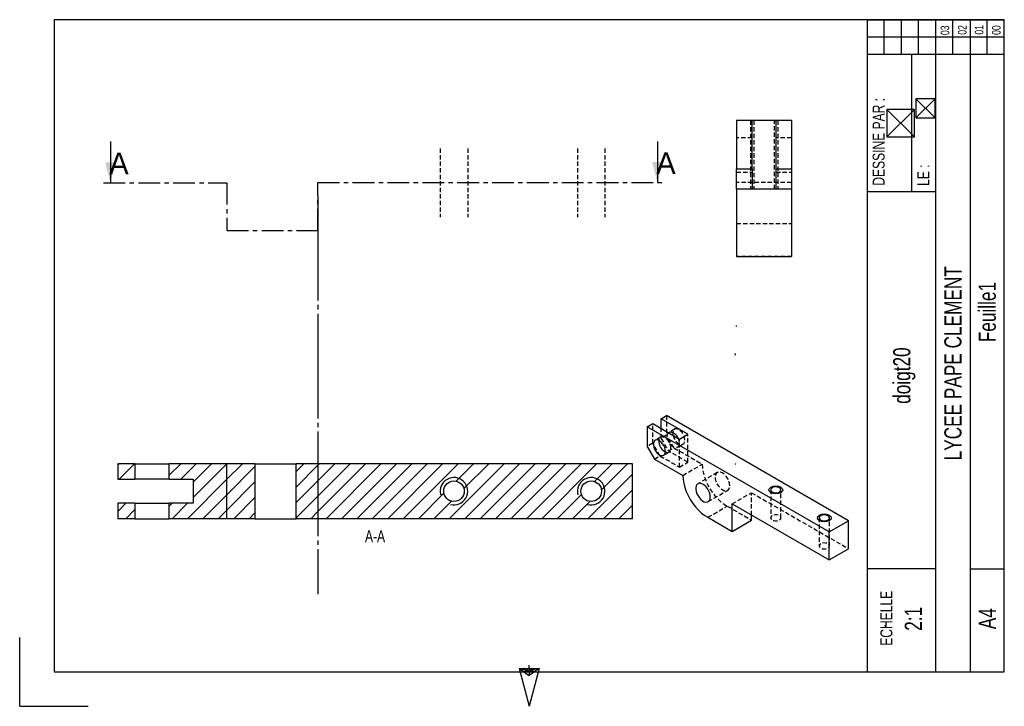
# Model space of a CAD drawing. Extents: x -6 to 281, y 0 to 200.
import ezdxf

# ---------------------------------------------------------------- set-up
doc = ezdxf.new("R2010")
doc.units = 0
doc.header["$PDSIZE"] = -1
for name, pattern in [('SLDCENTERLINES0', [34.29, 30.48, -1.27, 1.27, -1.27]), ('SLDHIDDEN0', [1.905, 1.27, -0.635]), ('SLDSECTION0', [10.16, 6.35, -1.27, 1.27, -1.27]), ('SLDUSER-DASHED0', [1.905, 1.27, -0.635])]:
    doc.linetypes.add(name, pattern=pattern)
doc.layers.get('0').update_dxf_attribs({"linetype": 'CONTINUOUS'})
doc.styles.add('SLDTEXTSTYLE0', font='txt', dxfattribs={"width": 0.75})

# ---------------------------------------------------------------- blocks, each defined once
blk = doc.blocks.new('NOTE10')
for p, q in [((246.73, 173.84), (246.73, 165.9)), ((254.84, 173.84), (246.73, 173.84)), ((246.73, 173.84), (254.84, 165.9)), ((254.84, 173.84), (246.73, 165.9)), ((254.84, 165.9), (254.84, 173.84)), ((246.73, 165.9), (254.84, 165.9))]:
    blk.add_line(p, q)
blk = doc.blocks.new('NOTE11')
for p, q in [((255.2, 176.94), (255.2, 171.39)), ((260.87, 176.94), (255.2, 176.94)), ((255.2, 176.94), (260.87, 171.39)), ((260.87, 176.94), (255.2, 171.39)), ((260.87, 171.39), (260.87, 176.94)), ((255.2, 171.39), (260.87, 171.39))]:
    blk.add_line(p, q)

msp = doc.modelspace()

# ---------------------------------------------------------------- linework, layer by layer
at = {"color": 5, "linetype": 'CONTINUOUS'}
for p, q in [((281, 199.99), (4, 199.99)), ((4, 199.99), (4, 9.99)), ((241, 199.99), (241, 9.99)), ((241, 199.99), (281, 199.99)), ((281, 199.99), (241, 199.99)), ((246, 189.99), (246, 199.99)), ((251, 189.99), (251, 199.99)), ((256, 189.99), (256, 199.99)), ((261, 9.99), (261, 199.99)), ((266, 189.99), (266, 199.99)), ((271, 199.99), (271, 9.99)), ((276, 189.99), (276, 199.99)), ((281, 9.99), (281, 199.99)), ((241, 194.99), (281, 194.99)), ((241, 189.99), (281, 189.99)), ((254, 149.99), (254, 189.99)), ((241, 149.99), (261, 149.99)), ((261, 39.99), (241, 39.99)), ((271, 39.99), (281, 39.99)), ((-6, -0.01), (-6, 19.99)), ((4, 9.99), (281, 9.99)), ((139.55, 10.99), (143.97, 9.99)), ((139.55, 10.99), (145.44, 10.99)), ((139.55, 10.99), (142.5, -0.01)), ((139.55, 10.99), (142.5, 8.99)), ((145.44, 10.99), (141.02, 9.99)), ((142.5, 10.99), (141.02, 9.99)), ((141.02, 9.99), (143.97, 9.99)), ((142.5, 10.99), (142.5, 8.99)), ((143.97, 9.99), (142.5, 10.99)), ((145.44, 10.99), (142.5, -0.01)), ((145.44, 10.99), (142.5, 8.99)), ((241, 9.99), (281, 9.99)), ((-6, -0.01), (14, -0.01))]:
    msp.add_line(p, q, dxfattribs=at)
at = {"color": 7, "linetype": 'CONTINUOUS'}
for p, q in [((207.47, 170.6), (202.97, 170.6)), ((202.97, 170.6), (202.97, 156.6)), ((207.47, 156.6), (207.47, 170.6)), ((214.47, 170.6), (207.47, 170.6)), ((214.47, 156.6), (214.47, 170.6)), ((218.97, 170.6), (214.47, 170.6)), ((218.97, 170.6), (218.97, 156.6)), ((20.42, 164.47), (20.42, 152.47)), ((179.87, 164.55), (179.87, 152.55)), ((202.97, 156.6), (207.47, 156.6)), ((202.97, 150.6), (202.97, 156.6)), ((207.47, 156.6), (207.47, 150.6)), ((214.47, 156.6), (218.97, 156.6)), ((214.47, 150.6), (214.47, 156.6)), ((218.97, 156.6), (218.97, 150.6)), ((207.47, 150.6), (202.97, 150.6)), ((202.97, 150.6), (202.97, 130.97)), ((214.47, 150.6), (207.47, 150.6)), ((218.97, 150.6), (214.47, 150.6)), ((218.97, 150.6), (218.97, 130.97)), ((202.97, 130.97), (218.97, 130.97)), ((202.97, 110.6), (202.97, 110.87)), ((202.97, 110.6), (202.97, 110.6)), ((202.58, 102.47), (202.58, 102.74)), ((202.58, 102.47), (202.72, 102.47)), ((180.98, 83.76), (182.58, 84.67)), ((188.76, 79.27), (180.98, 83.76)), ((180.98, 80.9), (180.98, 83.76)), ((235.61, 54.06), (182.58, 84.67)), ((176.92, 81.41), (178.51, 82.33)), ((229.95, 50.79), (176.92, 81.41)), ((176.92, 81.41), (176.92, 75.69)), ((178.51, 82.33), (186.29, 77.84)), ((186.29, 77.84), (188.76, 79.27)), ((176.92, 75.69), (179.04, 72.02)), ((179.04, 72.02), (187.3, 67.25)), ((22.98, 70.64), (22.58, 70.24)), ((22.58, 70.64), (22.58, 66.14)), ((27.58, 70.64), (22.58, 70.64)), ((27.47, 70.64), (22.97, 66.14)), ((27.58, 70.64), (27.58, 66.14)), ((27.58, 70.64), (37.58, 70.64)), ((40.94, 70.64), (37.58, 67.28)), ((37.58, 66.14), (37.58, 70.64)), ((54.37, 70.64), (37.58, 70.64)), ((45.43, 70.64), (40.93, 66.14)), ((49.92, 70.64), (44.58, 65.3)), ((54.37, 70.6), (44.58, 60.81)), ((54.41, 70.64), (54.37, 70.6)), ((58.9, 70.64), (54.37, 66.11)), ((54.37, 54.64), (54.37, 70.64)), ((62.58, 70.64), (54.37, 70.64)), ((62.58, 69.83), (54.37, 61.62)), ((62.58, 70.64), (62.58, 54.64)), ((62.58, 70.64), (74.58, 70.64)), ((76.86, 70.64), (74.58, 68.36)), ((74.58, 54.64), (74.58, 70.64)), ((80.89, 70.64), (74.58, 70.64)), ((80.89, 70.19), (74.58, 63.87)), ((81.35, 70.64), (80.89, 70.19)), ((85.84, 70.64), (80.89, 65.7)), ((90.33, 70.64), (80.89, 61.21)), ((94.82, 70.64), (80.89, 56.72)), ((172.58, 70.64), (80.89, 70.64)), ((99.31, 70.64), (83.31, 54.64)), ((103.8, 70.64), (87.8, 54.64)), ((108.29, 70.64), (92.29, 54.64)), ((112.78, 70.64), (96.78, 54.64)), ((117.27, 70.64), (101.27, 54.64)), ((121.76, 70.64), (105.76, 54.64)), ((135.23, 70.64), (119.23, 54.64)), ((126.25, 70.64), (121.19, 65.58)), ((130.74, 70.64), (123.49, 63.39)), ((139.72, 70.64), (123.72, 54.64)), ((144.21, 70.64), (128.21, 54.64)), ((148.7, 70.64), (132.7, 54.64)), ((153.19, 70.64), (137.19, 54.64)), ((157.68, 70.64), (141.68, 54.64)), ((162.17, 70.64), (146.17, 54.64)), ((166.66, 70.64), (161.51, 65.49)), ((171.15, 70.64), (163.55, 63.04)), ((172.58, 54.64), (172.58, 70.64)), ((202.58, 70.64), (202.72, 70.64)), ((202.58, 70.64), (202.58, 70.64)), ((22.58, 66.14), (27.58, 66.14)), ((27.58, 66.26), (27.46, 66.14)), ((37.58, 66.14), (27.58, 66.14)), ((37.58, 66.14), (44.58, 66.14)), ((54.37, 66.11), (42.9, 54.64)), ((44.58, 66.14), (44.58, 59.14)), ((172.58, 67.58), (159.64, 54.64)), ((62.58, 65.34), (54.37, 57.13)), ((80.89, 65.7), (74.58, 59.38)), ((54.37, 61.62), (47.39, 54.64)), ((62.58, 60.85), (56.37, 54.64)), ((80.89, 61.21), (74.58, 54.89)), ((117.64, 62.03), (110.25, 54.64)), ((157.73, 61.71), (150.66, 54.64)), ((172.58, 63.09), (164.13, 54.64)), ((24.95, 59.14), (22.58, 56.77)), ((27.58, 59.14), (22.58, 59.14)), ((22.58, 59.14), (22.58, 54.64)), ((27.58, 59.14), (27.58, 54.64)), ((27.58, 59.14), (37.58, 59.14)), ((38.42, 59.14), (37.58, 58.3)), ((37.58, 54.64), (37.58, 59.14)), ((44.58, 59.14), (37.58, 59.14)), ((42.91, 59.14), (38.41, 54.64)), ((119.83, 59.73), (114.74, 54.64)), ((160.18, 59.67), (155.15, 54.64)), ((172.58, 58.6), (168.62, 54.64)), ((201.67, 58.96), (229.95, 42.63)), ((201.67, 50.95), (201.67, 58.96)), ((27.58, 54.64), (22.58, 54.64)), ((27.58, 57.28), (24.94, 54.64)), ((27.58, 54.64), (37.58, 54.64)), ((54.37, 54.64), (37.58, 54.64)), ((54.37, 57.13), (51.88, 54.64)), ((62.58, 54.64), (54.37, 54.64)), ((62.58, 56.36), (60.86, 54.64)), ((62.58, 54.64), (74.58, 54.64)), ((80.89, 54.64), (74.58, 54.64)), ((80.89, 56.72), (78.82, 54.64)), ((172.58, 54.64), (80.89, 54.64)), ((194.6, 55.04), (201.67, 50.95)), ((207.32, 54.22), (207.32, 55.69)), ((201.67, 50.95), (207.32, 54.22)), ((229.95, 50.79), (235.61, 54.06)), ((235.61, 45.89), (235.61, 54.06)), ((229.95, 42.63), (229.95, 50.79)), ((229.95, 42.63), (235.61, 45.89)), ((246.22, 23.44), (246.22, 23.55)), ((246.22, 23.44), (246.26, 23.41))]:
    msp.add_line(p, q, dxfattribs=at)
at = {"color": 255, "linetype": 'SLDUSER-DASHED0'}
for p, q in [((206.97, 170.6), (206.97, 150.6)), ((206.97, 170.6), (206.97, 150.6)), ((214.97, 170.6), (214.97, 150.6)), ((214.97, 170.6), (214.97, 150.6)), ((116.58, 162.47), (116.58, 142.47)), ((124.58, 162.47), (124.58, 142.47)), ((156.58, 162.47), (156.58, 142.47)), ((164.58, 162.47), (164.58, 142.47)), ((206.97, 150.6), (206.97, 150.6)), ((206.97, 150.6), (206.97, 150.6)), ((206.97, 150.6), (206.97, 150.6)), ((206.97, 150.6), (206.97, 150.6)), ((206.97, 150.6), (206.97, 150.6)), ((206.97, 150.6), (206.97, 150.6)), ((214.97, 150.6), (214.97, 150.6)), ((214.97, 150.6), (214.97, 150.6)), ((116.58, 142.47), (116.58, 142.47)), ((116.58, 142.47), (116.58, 142.47)), ((116.58, 142.47), (116.58, 142.47)), ((124.58, 142.47), (124.58, 142.47)), ((156.58, 142.47), (156.58, 142.47)), ((156.58, 142.47), (156.58, 142.47)), ((156.58, 142.47), (156.58, 142.47)), ((164.58, 142.47), (164.58, 142.47))]:
    msp.add_line(p, q, dxfattribs=at)
at = {"color": 9, "linetype": 'SLDHIDDEN0'}
for p, q in [((207.97, 170.6), (207.97, 150.6)), ((213.97, 150.6), (213.97, 170.6)), ((207.47, 165.6), (202.97, 165.6)), ((218.97, 165.6), (214.47, 165.6)), ((202.97, 155.6), (207.47, 155.6)), ((214.47, 155.6), (218.97, 155.6)), ((218.97, 152.6), (202.97, 152.6)), ((202.97, 140.6), (218.97, 140.6)), ((218.97, 131), (202.97, 131)), ((182.58, 84.67), (182.58, 78.96)), ((178.51, 76.61), (178.51, 82.33)), ((180.98, 78.04), (180.98, 80.9)), ((184.86, 80.72), (183.27, 79.8)), ((180.8, 78.37), (179.2, 77.45)), ((182.58, 78.96), (180.98, 78.04)), ((180.98, 78.04), (183.11, 74.37)), ((184.7, 75.28), (182.58, 78.96)), ((186.29, 69.67), (186.29, 77.84)), ((188.76, 71.1), (188.76, 79.27)), ((178.51, 76.61), (176.92, 75.69)), ((180.63, 72.94), (178.51, 76.61)), ((183.11, 74.37), (184.7, 75.28)), ((184.7, 75.28), (192.96, 70.51)), ((185.77, 75.47), (187.36, 76.39)), ((179.04, 72.02), (180.63, 72.94)), ((180.63, 72.94), (186.29, 69.67)), ((181.7, 73.12), (183.3, 74.04)), ((188.76, 71.1), (183.11, 74.37)), ((186.29, 69.67), (188.76, 71.1)), ((187.3, 67.25), (192.96, 70.51)), ((197.34, 68.08), (191.68, 64.82)), ((194.68, 59.62), (200.34, 62.89)), ((201.67, 58.96), (207.32, 62.22)), ((207.32, 62.22), (235.61, 45.89)), ((207.32, 55.69), (207.32, 62.22)), ((212.9, 63.04), (212.9, 54.87)), ((215.9, 54.87), (215.9, 63.04)), ((194.6, 55.04), (200.25, 58.3)), ((200.25, 58.3), (207.32, 54.22)), ((227.04, 54.88), (227.04, 46.71)), ((230.04, 46.71), (230.04, 54.88))]:
    msp.add_line(p, q, dxfattribs=at)
at = {"color": 7, "linetype": 'SLDSECTION0'}
for p, q in [((18.42, 152.47), (54.37, 152.47)), ((54.37, 152.47), (54.37, 138.55)), ((80.89, 138.55), (80.89, 152.55)), ((80.89, 152.55), (181.87, 152.55)), ((54.37, 138.55), (80.89, 138.55))]:
    msp.add_line(p, q, dxfattribs=at)
at = {"color": 5, "linetype": 'SLDCENTERLINES0'}
for p, q in [((80.89, 148.64), (80.89, 32.69)), ((142.5, 10.99), (142.5, 11.99))]:
    msp.add_line(p, q, dxfattribs=at)
at = {"color": 9, "linetype": 'SLDHIDDEN0', "flags": 128}
for points in [[(187.88, 77.53), (187.82, 78.07), (187.66, 78.64), (187.4, 79.2), (187.06, 79.73), (186.66, 80.18), (186.22, 80.52), (185.78, 80.75), (185.36, 80.83), (184.98, 80.77), (184.68, 80.58), (184.47, 80.25), (184.36, 79.82), (184.35, 79.76)], [(183.81, 75.18), (183.76, 75.72), (183.59, 76.29), (183.33, 76.86), (182.99, 77.38), (182.59, 77.83), (182.16, 78.18), (181.71, 78.4), (181.29, 78.48), (180.92, 78.43), (180.62, 78.23), (180.4, 77.9), (180.29, 77.47), (180.29, 77.41)], [(182.75, 78.65), (182.81, 79.13), (182.97, 79.51), (183.11, 79.67)], [(185.93, 78.04), (185.95, 78.01), (186.16, 77.43), (186.27, 76.88), (186.27, 76.36), (186.16, 75.93), (185.95, 75.61), (185.65, 75.41), (185.27, 75.35), (184.85, 75.44), (184.41, 75.66), (183.97, 76.01), (183.57, 76.46), (183.23, 76.98), (182.97, 77.54), (182.81, 78.11), (182.75, 78.65), (182.75, 78.65)], [(184.42, 78.91), (184.47, 78.75), (184.68, 78.18), (184.98, 77.63), (185.36, 77.14), (185.78, 76.74), (186.22, 76.45), (186.66, 76.29), (187.06, 76.28), (187.4, 76.41), (187.66, 76.67), (187.82, 77.05), (187.88, 77.53)], [(182.21, 74.07), (182.59, 73.95), (182.99, 73.93), (183.33, 74.06), (183.59, 74.33), (183.76, 74.71), (183.81, 75.18)], [(192.96, 70.51), (193.02, 69.4), (193.21, 68.23), (193.52, 67.03), (193.95, 65.82), (194.49, 64.62), (195.12, 63.46), (195.84, 62.35), (196.64, 61.32), (197.49, 60.38), (198.39, 59.56), (199.32, 58.86), (200.25, 58.3)], [(200.96, 64.26), (200.9, 64.86), (200.74, 65.49), (200.46, 66.12), (200.11, 66.72), (199.68, 67.25), (199.21, 67.69), (198.72, 68), (198.23, 68.18), (197.78, 68.22), (197.38, 68.11), (197.07, 67.86), (196.85, 67.48), (196.73, 66.99), (196.73, 66.42), (196.85, 65.8), (197.07, 65.16), (197.38, 64.55), (197.78, 63.98), (198.23, 63.49), (198.72, 63.11), (199.21, 62.86), (199.68, 62.75), (200.11, 62.79), (200.46, 62.97), (200.74, 63.29), (200.9, 63.73), (200.96, 64.26)], [(213.34, 55.49), (213.05, 55.25), (212.91, 54.98), (212.93, 54.7), (213.11, 54.43), (213.43, 54.21), (213.85, 54.07), (214.33, 54.01), (214.82, 54.04), (215.27, 54.17), (215.62, 54.37), (215.83, 54.63), (215.89, 54.91), (215.79, 55.19), (215.54, 55.43), (215.16, 55.62), (214.7, 55.72), (214.21, 55.73), (213.74, 55.65), (213.34, 55.49)], [(227.48, 47.32), (227.19, 47.09), (227.05, 46.82), (227.07, 46.53), (227.25, 46.27), (227.57, 46.05), (227.99, 45.9), (228.48, 45.84), (228.97, 45.88), (229.41, 46), (229.76, 46.21), (229.98, 46.46), (230.04, 46.75), (229.94, 47.02), (229.68, 47.27), (229.31, 47.45), (228.85, 47.56), (228.35, 47.57), (227.88, 47.49), (227.48, 47.32)]]:
    msp.add_lwpolyline(points, dxfattribs=at)
at = {"color": 7, "linetype": 'CONTINUOUS', "flags": 128}
for points in [[(182.22, 74.26), (182.17, 74.8), (182, 75.37), (181.74, 75.94), (181.4, 76.46), (181, 76.91), (180.57, 77.26), (180.12, 77.48), (179.7, 77.57), (179.33, 77.51), (179.02, 77.31), (178.81, 76.98), (178.7, 76.55), (178.7, 76.04), (178.81, 75.48), (179.02, 74.91), (179.33, 74.36), (179.7, 73.87), (180.12, 73.47), (180.57, 73.18), (181, 73.03), (181.4, 73.01), (181.74, 73.14), (182, 73.41), (182.17, 73.79), (182.22, 74.26)], [(183.11, 79.67), (183.23, 79.77), (183.57, 79.9), (183.97, 79.89), (184.41, 79.73), (184.85, 79.45), (185.27, 79.04), (185.65, 78.55), (185.93, 78.04)], [(184.35, 79.76), (184.36, 79.31), (184.42, 78.91)], [(180.29, 77.41), (180.29, 76.96), (180.4, 76.4), (180.62, 75.83), (180.92, 75.28), (181.29, 74.79), (181.71, 74.39), (182.16, 74.1), (182.21, 74.07)], [(187.3, 67.25), (187.37, 66.13), (187.56, 64.96), (187.87, 63.76), (188.29, 62.55), (188.83, 61.36), (189.46, 60.19), (190.18, 59.09), (190.98, 58.05), (191.83, 57.12), (192.73, 56.29), (193.66, 55.59), (194.6, 55.04)], [(195.3, 61), (195.25, 61.59), (195.08, 62.23), (194.81, 62.86), (194.45, 63.45), (194.02, 63.99), (193.55, 64.42), (193.06, 64.74), (192.57, 64.92), (192.12, 64.95), (191.73, 64.84), (191.41, 64.59), (191.19, 64.21), (191.08, 63.72), (191.08, 63.15), (191.19, 62.53), (191.41, 61.9), (191.73, 61.28), (192.12, 60.71), (192.57, 60.23), (193.06, 59.85), (193.55, 59.6), (194.02, 59.49), (194.45, 59.53), (194.81, 59.71), (195.08, 60.03), (195.25, 60.46), (195.3, 61)], [(212.98, 62.22), (212.55, 62.6), (212.4, 63.04), (212.55, 63.48), (212.98, 63.86), (213.63, 64.11), (214.4, 64.19), (215.16, 64.11), (215.81, 63.86), (216.24, 63.48), (216.4, 63.04), (216.24, 62.6), (215.81, 62.22), (215.16, 61.97), (214.4, 61.88), (213.63, 61.97), (212.98, 62.22)], [(213.34, 62.43), (213.74, 62.26), (214.21, 62.18), (214.7, 62.19), (215.16, 62.3), (215.54, 62.48), (215.79, 62.72), (215.89, 63), (215.83, 63.29), (215.62, 63.54), (215.27, 63.74), (214.82, 63.87), (214.33, 63.9), (213.85, 63.85), (213.43, 63.7), (213.11, 63.48), (212.93, 63.22), (212.91, 62.93), (213.05, 62.66), (213.34, 62.43)], [(227.12, 54.06), (226.69, 54.43), (226.54, 54.88), (226.69, 55.32), (227.12, 55.69), (227.77, 55.94), (228.54, 56.03), (229.3, 55.94), (229.95, 55.69), (230.39, 55.32), (230.54, 54.88), (230.39, 54.43), (229.95, 54.06), (229.3, 53.81), (228.54, 53.72), (227.77, 53.81), (227.12, 54.06)], [(227.48, 54.26), (227.88, 54.1), (228.35, 54.02), (228.85, 54.03), (229.31, 54.13), (229.68, 54.32), (229.94, 54.56), (230.04, 54.84), (229.98, 55.12), (229.76, 55.38), (229.41, 55.58), (228.97, 55.71), (228.48, 55.74), (227.99, 55.68), (227.57, 55.54), (227.25, 55.32), (227.07, 55.05), (227.05, 54.77), (227.19, 54.49), (227.48, 54.26)]]:
    msp.add_lwpolyline(points, dxfattribs=at)
at = {"color": 7, "linetype": 'CONTINUOUS'}
for centre in [(120.58, 62.64), (160.58, 62.64)]:
    msp.add_circle(centre, 3, dxfattribs=at)
for centre in [(120.58, 62.64), (160.58, 62.64)]:
    msp.add_arc(centre, 4, 255, 195, dxfattribs=at)
at = {"color": 255}
msp.add_point((142.5, 10.99), dxfattribs=at)
at = {"color": 7, "linetype": 'CONTINUOUS'}
for points in [[(20.42, 152.47), (21.92, 158.47), (18.92, 158.47)], [(179.87, 152.55), (181.37, 158.55), (178.37, 158.55)]]:
    msp.add_solid(points, dxfattribs=at)

# ---------------------------------------------------------------- block references
for name in ['NOTE11', 'NOTE10']:
    msp.add_blockref(name, (0, 0))

# ---------------------------------------------------------------- texts
at = {"color": 7, "rotation": 90, "style": 'SLDTEXTSTYLE0'}
for s, insert, char_height, attachment_point in [('03', (262.45, 195.51), 2.5, 1), ('02', (267.49, 195.62), 2.5, 1), ('01', (272.4, 195.65), 2.5, 1), ('00', (277.42, 195.56), 2.5, 1), ('DESSINE PAR :', (242.62, 151.65), 3.5, 1), ('LE :', (255.69, 151.58), 3.5, 1), ('LYCEE PAPE CLEMENT', (263.52, 99.92), 5, 2), ('Feuille1', (273.52, 114.84), 5, 2), ('doigt20', (248.61, 96.32), 5, 2), ('ECHELLE', (244.87, 25.63), 3.5, 2), ('2:1', (251.98, 25.47), 5, 2), ('A4', (273.53, 25.52), 5, 2)]:
    msp.add_mtext(s, dxfattribs=dict(at, insert=insert, char_height=char_height, attachment_point=attachment_point))
at = {"color": 7, "char_height": 6.35, "attachment_point": 5}
for insert in [(22.93, 158.12), (182.38, 158.2)]:
    msp.add_mtext('A', dxfattribs=dict(at, insert=insert))
at = {"color": 7, "insert": (97.58, 51.29), "char_height": 3.5, "attachment_point": 2, "style": 'SLDTEXTSTYLE0'}
msp.add_mtext('A-A', dxfattribs=at)

doc.saveas('drawing.dxf')
